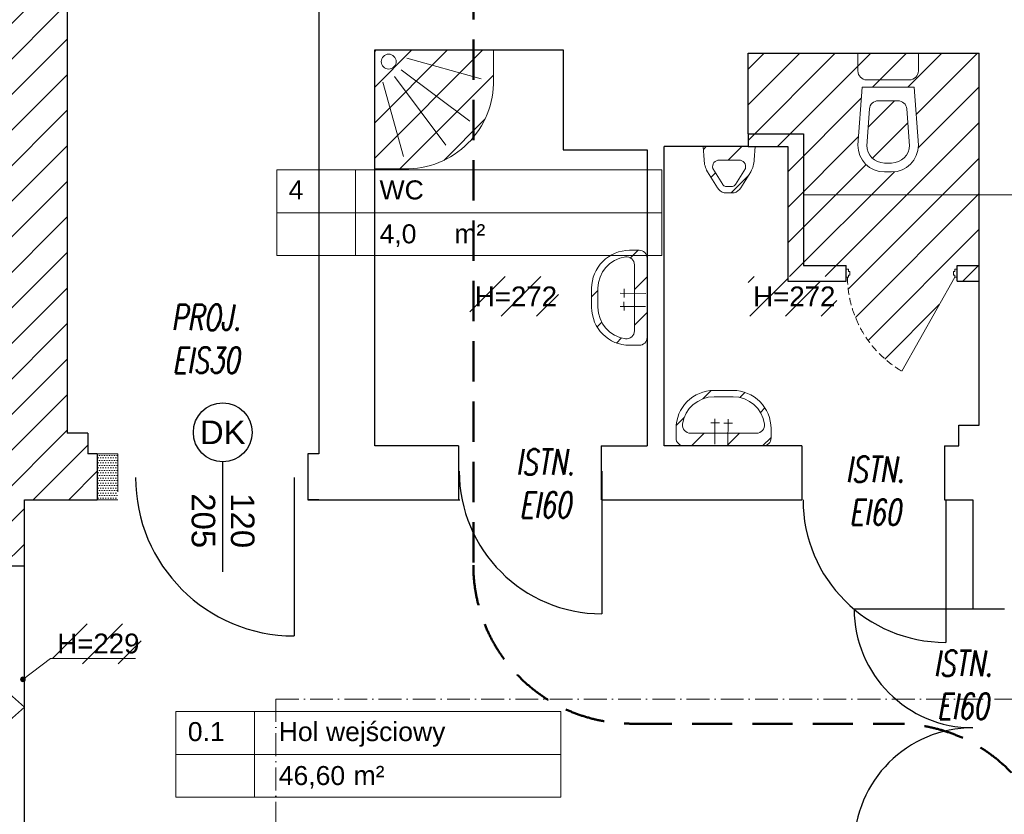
# Model space of a CAD drawing. Header units: millimetres. Extents: x 26866 to 1024070, y -428191 to 408885.
# Tile 87 of 248: x 190280 to 196498, y 361375 to 366392. Entities that reach past the tile are written whole.
import ezdxf

# ---------------------------------------------------------------- set-up
doc = ezdxf.new("R2010")
doc.units = ezdxf.units.MM
doc.header["$LTSCALE"] = 2
for name, pattern in [('ACAD_ISO02W100', [15, 12, -3]), ('ACAD_ISO10W100', [18, 12, -3, 0, -3]), ('DASHED', [19.05, 12.7, -6.35]), ('HIDDEN', [9.525, 6.35, -3.175]), ('HIDDENX2', [19.05, 12.7, -6.35])]:
    doc.linetypes.add(name, pattern=pattern)
for name, color, linetype, lineweight in [('0_OPIS', 7, 'Continuous', 13), ('3DPLAN_A_ARMATURA_SANITARNA', 7, 'Continuous', 9), ('3DPLAN_A_DRZWI', 173, 'Continuous', 5), ('3DPLAN_A_TABELKA POMIESZCZEŃ', 7, 'Continuous', 0), ('3DPLAN_A_WYSOKOŚCI OPIS', 101, 'Continuous', 5), ('3DPLAN_A_WYSOKOŚCI ZMIANA', 144, 'HIDDENX2', 5), ('A_TXT', 7, 'Continuous', 0), ('A_WYBURZENIA', 6, 'Continuous', 0), ('Opisy', 7, 'Continuous', 13)]:
    doc.layers.add(name, color=color, linetype=linetype, lineweight=lineweight)
for name, color, linetype in [('3DPLAN_A_KRESKOWANIE 1', 253, 'Continuous'), ('3DPLAN_A_OPIS', 8, 'Continuous'), ('3DPLAN_A_POMIESZCZENIE NUMER', 100, 'Continuous'), ('3DPLAN_K_DZIAŁOWA', 74, 'Continuous'), ('3DPLAN_K_NOŚNA', 7, 'Continuous'), ('A_POMIESZCZENIE OPIS', 100, 'Continuous'), ('A_SCHODY', 6, 'Continuous')]:
    doc.layers.add(name, color=color, linetype=linetype)
doc.styles.add('ARIAL', font='arial.ttf')
doc.styles.add('J-ROMANS', font='ROMANS.SHX', dxfattribs={"width": 0.7, "oblique": 10})
doc.styles.add('TABEL1', font='txt')

# ---------------------------------------------------------------- blocks, each defined once
blk = doc.blocks.new('PISUAR')
at = {"layer": '3DPLAN_A_ARMATURA_SANITARNA'}
for p, q in [((0, 0), (0, 16.4)), ((8.28, 15.79), (0, 16.4)), ((26.06, 7.42), (15.86, 13.72)), ((23.96, 4.02), (13.76, 10.31)), ((0, 0), (0, -16.4)), ((8.55, 0), (8.55, 6.18)), ((8.55, 0), (8.55, -6.18)), ((25.2, -2.25), (25.2, 2.25)), ((29.2, -3.15), (29.2, 3.15)), ((23.96, -4.02), (13.76, -10.31)), ((26.06, -7.42), (15.86, -13.72)), ((8.28, -15.79), (0, -16.4))]:
    blk.add_line(p, q, dxfattribs=at)
for centre, radius, start, end in [((7.77, -0.99), 16.79, 61.19255, 88.26763), ((12.69, 6.32), 4.14, 74.95845, 182.00616), ((21.89, 1.07), 7.6, 15.85291, 56.15962), ((22.41, 1.61), 2.87, 12.95376, 57.23592), ((12.69, -6.32), 4.14, 177.99384, 285.04155), ((22.41, -1.61), 2.87, 302.76408, 347.04624), ((21.89, -1.07), 7.6, 303.84038, 344.14709), ((7.77, 0.99), 16.79, 271.73237, 298.80745)]:
    blk.add_arc(centre, radius, start, end, dxfattribs=at)
blk = doc.blocks.new('tabelka dla tp')
at = {"layer": '3DPLAN_A_TABELKA POMIESZCZEŃ'}
for p, q in [((49.7, 54), (49.7, 0)), ((0, 27), (243.13, 27))]:
    blk.add_line(p, q, dxfattribs=at)
blk.add_lwpolyline([(0, 54), (243.13, 54), (243.13, 0), (0, 0)], close=True, dxfattribs=at)
at = {"layer": '3DPLAN_A_POMIESZCZENIE NUMER', "color": 7, "style": 'ARIAL'}
blk.add_attdef('NUMER', (2.23, 35.39), '', height=12, dxfattribs=at)
at = {"layer": 'A_POMIESZCZENIE OPIS', "insert": (112.2, 19.75), "char_height": 12, "width": 36.4122, "attachment_point": 1, "style": 'ARIAL'}
blk.add_mtext('{\\C7;m²}', dxfattribs=at)
at = {"layer": 'A_POMIESZCZENIE OPIS', "color": 7, "style": 'ARIAL'}
for tag, p in [('NAZWA', (51.73, 35.39)), ('POWIERZCHNIA', (51.06, 7.24))]:
    blk.add_attdef(tag, p, '', height=12, dxfattribs=at)
blk = doc.blocks.new('D 100')
at = {"layer": '3DPLAN_A_DRZWI', "lineweight": 20}
blk.add_line((2.09, 3.66), (50, 88.25), dxfattribs=at)
at = {"layer": '3DPLAN_A_DRZWI'}
for points in [[(0, 3.66), (2.09, 3.66), (2.09, 1.57), (3.14, 1.57), (3.14, -1.57), (2.09, -1.57), (2.09, -3.66), (0, -3.66), (0, 3.66)], [(100, 3.66), (97.91, 3.66), (97.91, 1.57), (96.86, 1.57), (96.86, -1.57), (97.91, -1.57), (97.91, -3.66), (100, -3.66), (100, 3.66)]]:
    blk.add_lwpolyline(points, dxfattribs=at)
at = {"layer": '3DPLAN_A_DRZWI', "linetype": 'HIDDEN', "ltscale": 0.5}
blk.add_arc((-0.5, 2.56), 99.46, 0.63255, 59.48552, dxfattribs=at)
blk = doc.blocks.new('miska ustępowa')
at = {"layer": '3DPLAN_A_ARMATURA_SANITARNA'}
for p, q in [((0, 0), (0, 19.11)), ((0, 19.11), (11.24, 19.11)), ((58.14, 19.11), (21.48, 16.4)), ((16.86, 0), (16.86, 13.49)), ((21.48, 0), (21.48, 16.4)), ((58.55, 13.51), (35.24, 11.78)), ((0, 0), (0, -19.11)), ((16.86, 0), (16.86, -13.49)), ((21.48, 0), (21.48, -16.4)), ((30.03, 0), (30.03, 6.18)), ((30.03, 0), (30.03, -6.18)), ((69.38, -2.25), (69.38, 2.25)), ((75, 0), (75, 2.25)), ((75, 0), (75, -2.25)), ((58.55, -13.51), (35.24, -11.78)), ((58.14, -19.11), (21.48, -16.4)), ((0, -19.11), (11.24, -19.11))]:
    blk.add_line(p, q, dxfattribs=at)
for centre, radius, start, end in [((11.24, 13.49), 5.62, 0, 90), ((58.14, 2.25), 16.86, 0, 90), ((58.14, 2.25), 11.24, 0, 90), ((35.65, 6.18), 5.62, 94.2314, 180), ((35.65, -6.18), 5.62, 180, 265.7686), ((58.14, -2.25), 16.86, 270, 0), ((58.14, -2.25), 11.24, 270, 0), ((11.24, -13.49), 5.62, 270, 0)]:
    blk.add_arc(centre, radius, start, end, dxfattribs=at)
blk = doc.blocks.new('UMYWALKA')
at = {"layer": '3DPLAN_A_ARMATURA_SANITARNA'}
for p, q in [((0, 25), (0, -25)), ((11, 30), (5, 30)), ((8, 20.87), (8, -20.87)), ((14.55, 8.04), (14.57, 2.57)), ((1, 5.49), (17.06, 5.43)), ((31, -6), (31, 6)), ((35, -6), (35, 6)), ((0.86, -2.78), (16.92, -2.85)), ((14.41, -0.23), (14.43, -5.7)), ((11, -30), (5, -30))]:
    blk.add_line(p, q, dxfattribs=at)
for centre, radius, start, end in [((5, 25), 5, 90, 180), ((13, 20.87), 5, 82.33774, 180), ((11, 6), 24, 0, 90), ((11, 6), 20, 0, 82.33774), ((11, -6), 24, 270, 0), ((11, -6), 20, 277.66226, 0), ((13, -20.87), 5, 180, 277.66226), ((5, -25), 5, 180, 270)]:
    blk.add_arc(centre, radius, start, end, dxfattribs=at)
blk = doc.blocks.new('BRODZIK OKRĄGŁY')
at = {"layer": '3DPLAN_A_ARMATURA_SANITARNA'}
for p, q in [((0, 75), (0, 0)), ((0, 75), (18.75, 75)), ((5.07, 20.27), (18.19, 67.25)), ((12.53, 16.71), (45, 60)), ((16.71, 12.53), (60, 45)), ((75, 0), (75, 18.75)), ((20.27, 5.07), (67.25, 18.19)), ((0, 0), (75, 0))]:
    blk.add_line(p, q, dxfattribs=at)
blk.add_circle((7.33, 8.86), 4.69, dxfattribs=at)
blk.add_arc((19.96, 19.96), 55.05, 358.74096, 91.25904, dxfattribs=at)
blk = doc.blocks.new('parterr')
at = {"layer": '3DPLAN_A_KRESKOWANIE 1'}
h = blk.add_hatch(dxfattribs=at)
h.set_pattern_fill('ANSI31', color=256, scale=5, style=0)
h.set_pattern_definition([(45, (28281.13, -31178.053), (-11.22532, 11.22532), [])])
h.paths.add_polyline_path([(27531.99, -28228.89), (27531.99, -28218.89), (27420.99, -28218.89), (27420.99, -28006.89), (27456.99, -28006.89), (27456.99, -27805.89), (26774.49, -27805.89), (26774.49, -27888.89), (26825.99, -27888.89), (26825.99, -27851.89), (27410.99, -27851.89), (27410.99, -28133.89), (27387.99, -28133.89), (27387.99, -28139.89), (27410.99, -28139.89), (27410.99, -28286.89), (27426.99, -28286.89), (27426.99, -28228.89)])
h.paths.add_polyline_path([(27626.99, -27863.89), (27769.99, -27863.89), (27769.99, -27805.89), (27626.99, -27805.89)])
h.paths.add_polyline_path([(27631.99, -28218.89), (27631.99, -28228.89), (27648.99, -28228.89), (27648.99, -28462.89), (27694.99, -28462.89), (27694.99, -28426.89), (27667.99, -28426.89), (27667.99, -28237.89), (27979.99, -28237.89), (27979.99, -28426.89), (27784.99, -28426.89), (27784.99, -28541.89), (27801.99, -28541.89), (27801.99, -28461.89), (27937.99, -28461.89), (27937.99, -28505.89), (28030.99, -28505.89), (28030.99, -28463.89), (28076.99, -28463.89), (28076.99, -28434.89), (28070.99, -28434.89), (28070.99, -28421.89), (28057.99, -28421.89), (28057.99, -27857.89), (28067.99, -27857.89), (28067.99, -27794.89), (28073.99, -27794.89), (28073.99, -27747.89), (28027.49, -27747.89), (28027.49, -27805.89), (27939.99, -27805.89), (27939.99, -27933.89), (27975.99, -27933.89), (27975.99, -28218.89)])
h.paths.add_polyline_path([(26774.49, -28063.89), (26774.49, -28175.39), (26826.99, -28175.39), (26826.99, -28139.89), (27297.99, -28139.89), (27297.99, -28133.89), (26825.99, -28133.89), (26825.99, -28063.89)])
h.paths.add_polyline_path([(27410.99, -28376.89), (27410.99, -28408.89), (27393.99, -28408.89), (27393.99, -28418.89), (26826.99, -28418.89), (26826.99, -28350.39), (26774.49, -28350.39), (26774.49, -28429.89), (26562.49, -28429.89), (26562.49, -28493.89), (26595.99, -28493.89), (26595.99, -28452.89), (26776.99, -28452.89), (26776.99, -28490.89), (26826.99, -28490.89), (26826.99, -28455.89), (27384.07, -28455.81), (27401.99, -28455.81), (27401.99, -28523.89), (27426.99, -28523.89), (27426.99, -28487.14), (27424.99, -28487.22), (27425.07, -28485.14), (27426.99, -28485.06), (27426.99, -28479.56), (27425.4, -28479.56), (27425.96, -28479.93), (27424.99, -28479.56), (27424.99, -28411.76), (27426.99, -28411.76), (27426.99, -28411.3), (27424.99, -28411.38), (27425.07, -28409.3), (27426.99, -28409.22), (27426.99, -28376.89)])
h.paths.add_polyline_path([(27341.99, -28709.89), (26826.99, -28709.89), (26826.99, -28670.89), (26776.99, -28670.89), (26776.99, -28709.89), (26595.99, -28709.89), (26595.99, -28673.89), (26562.49, -28673.89), (26562.49, -28763.89), (26781.49, -28763.89), (26781.49, -28800.89), (26837.99, -28800.89), (26837.99, -28746.89), (27391.99, -28746.89), (27391.99, -28790.89), (27411.49, -28790.89), (27399.25, -28679.89), (27341.99, -28679.89)])
h.paths.add_polyline_path([(26781.49, -29070.89), (26781.49, -29384.89), (27480.84, -29384.89), (27480.84, -29301.89), (27411.84, -29301.89), (27411.84, -28913.89), (27510.99, -28913.89), (27510.99, -28896.89), (27411.99, -28896.89), (27411.99, -28889.89), (27391.99, -28889.89), (27391.99, -29317.89), (26837.99, -29317.89), (26837.99, -29070.89)])
h.paths.add_polyline_path([(27653.84, -29384.89), (27783.84, -29384.89), (27783.84, -29301.89), (27725.84, -29301.89), (27725.84, -28870.89), (27709.99, -28870.89), (27709.99, -28896.89), (27609.99, -28896.89), (27609.99, -28913.89), (27709.84, -28913.89), (27709.84, -29301.89), (27653.84, -29301.89)])
h.paths.add_polyline_path([(28104.99, -29384.89), (28104.99, -29319.89), (28049.99, -29319.89), (28049.99, -29041.89), (28096.99, -29041.89), (28096.99, -28933.89), (28049.99, -28933.89), (28049.99, -28849.89), (28076.99, -28849.89), (28076.99, -28716.89), (28030.99, -28716.89), (28030.99, -28683.89), (27937.99, -28683.89), (27937.99, -28715.89), (27801.99, -28715.89), (27801.99, -28691.89), (27784.99, -28691.89), (27784.99, -28715.89), (27685.99, -28715.89), (27685.99, -28746.89), (27709.99, -28746.89), (27709.99, -28772.89), (27725.84, -28772.89), (27725.84, -28731.89), (27994.84, -28731.89), (27994.84, -28790.89), (27952.84, -28790.89), (27952.84, -28922.89), (27994.84, -28922.89), (27994.84, -29301.89), (27956.84, -29301.89), (27956.84, -29384.89)])
h.paths.add_polyline_path([(28444.97, -27794.89), (28444.97, -27747.89), (28199.99, -27747.89), (28199.99, -27794.89)])
h.paths.add_polyline_path([(28921.99, -28467.89), (29077.99, -28467.89), (29077.99, -28435.89), (28960.99, -28435.89), (28960.99, -27867.89), (29010.99, -27867.89), (29010.99, -27805.89), (28878.99, -27805.89), (28878.99, -27866.89), (28932.99, -27866.89), (28932.99, -28435.89), (28921.99, -28435.89)])
h.paths.add_polyline_path([(29185.99, -27867.89), (29308.99, -27867.89), (29308.99, -27805.89), (29185.99, -27805.89)])
h.paths.add_polyline_path([(29483.99, -27867.89), (29607.99, -27867.89), (29607.99, -27805.89), (29483.99, -27805.89)])
h.paths.add_polyline_path([(29782.99, -27867.89), (29903.99, -27867.89), (29903.99, -27805.89), (29782.99, -27805.89)])
h.paths.add_polyline_path([(30078.99, -27867.89), (30205.99, -27867.89), (30205.99, -27805.89), (30078.99, -27805.89)])
h.paths.add_polyline_path([(29866.99, -28490.89), (29866.99, -28439.89), (30420.99, -28439.89), (30420.99, -28504.89), (30467.99, -28504.89), (30467.99, -28441.89), (30494.99, -28441.89), (30494.99, -28420.89), (30467.99, -28420.89), (30467.99, -27862.89), (30500.99, -27862.89), (30500.99, -27805.89), (30380.99, -27805.89), (30380.99, -27867.89), (30454.99, -27867.89), (30454.99, -28420.89), (29450.99, -28420.89), (29450.99, -28435.89), (29331.99, -28435.89), (29331.99, -28420.89), (29227.99, -28420.89), (29227.99, -28435.89), (29207.99, -28435.89), (29207.99, -28467.89), (29230.99, -28467.89), (29230.99, -28496.89), (29276.99, -28496.89), (29276.99, -28467.89), (29827.99, -28467.89), (29827.99, -28490.89)])
h.paths.add_polyline_path([(30792.99, -27805.89), (30675.99, -27805.89), (30675.99, -27862.89), (30792.99, -27862.89)])
h.paths.add_polyline_path([(31618.99, -27862.89), (31618.99, -27970.89), (31677.49, -27970.89), (31677.49, -27805.89), (30967.99, -27805.89), (30967.99, -27862.89)])
h.paths.add_polyline_path([(30691.99, -28522.89), (30691.99, -28438.89), (31026.99, -28438.89), (31026.99, -28712.89), (30892.99, -28712.89), (30892.99, -28746.89), (31014.99, -28746.89), (31014.99, -28802.89), (31047.99, -28802.89), (31047.99, -28747.89), (31069.99, -28747.89), (31069.99, -28744.89), (31443.99, -28744.89), (31443.99, -28715.89), (31348.99, -28715.89), (31348.99, -28647.89), (31324.99, -28647.89), (31324.99, -28715.89), (31097.99, -28715.89), (31097.99, -28691.89), (31056.99, -28691.89), (31056.99, -28450.89), (31068.99, -28450.89), (31068.99, -28440.89), (31324.99, -28440.89), (31324.99, -28557.89), (31348.99, -28557.89), (31348.99, -28439.89), (31623.99, -28439.89), (31623.99, -28481.89), (31677.49, -28481.89), (31677.49, -28090.89), (31618.99, -28090.89), (31618.99, -28420.89), (30614.99, -28420.89), (30614.99, -28441.89), (30671.99, -28441.89), (30671.99, -28522.89)])
h.paths.add_polyline_path([(31677.49, -28782.89), (31677.49, -28681.89), (31623.99, -28681.89), (31623.99, -28715.89), (31533.99, -28715.89), (31533.99, -28744.89), (31623.99, -28744.89), (31623.99, -28782.89)])
h.paths.add_polyline_path([(31290.99, -29384.89), (31677.49, -29384.89), (31677.49, -29121.89), (31623.99, -29121.89), (31623.99, -29308.89), (31290.99, -29308.89)])
h.paths.add_polyline_path([(31115.99, -29308.89), (31047.99, -29308.89), (31047.99, -29148.89), (31014.99, -29148.89), (31014.99, -29308.89), (30977.99, -29308.89), (30977.99, -29384.89), (31115.99, -29384.89)])
h.paths.add_polyline_path([(30671.99, -28642.89), (30671.99, -28710.89), (30658.99, -28710.89), (30658.99, -28746.89), (30736.99, -28746.89), (30736.99, -29058.89), (30726.99, -29058.89), (30726.99, -29069.89), (30736.99, -29069.89), (30736.99, -29306.89), (30689.99, -29306.89), (30689.99, -29384.89), (30802.99, -29384.89), (30802.99, -29308.89), (30767.99, -29308.89), (30767.99, -28746.89), (30772.99, -28746.89), (30772.99, -28712.89), (30691.99, -28712.89), (30691.99, -28642.89)])
h.paths.add_polyline_path([(29827.99, -28640.89), (29827.99, -28721.89), (29417.99, -28721.89), (29417.99, -28756.89), (29765.99, -28756.89), (29765.99, -28833.89), (29935.99, -28833.89), (29935.99, -28756.89), (30425.99, -28756.89), (30425.99, -29306.89), (30383.99, -29306.89), (30383.99, -29384.89), (30514.99, -29384.89), (30514.99, -29306.89), (30441.99, -29306.89), (30441.99, -29069.89), (30636.99, -29069.89), (30636.99, -29058.89), (30441.99, -29058.89), (30441.99, -28772.89), (30466.99, -28772.89), (30466.99, -28746.89), (30568.99, -28746.89), (30568.99, -28710.89), (30467.99, -28710.89), (30467.99, -28677.89), (30420.99, -28677.89), (30420.99, -28720.89), (29866.99, -28720.89), (29866.99, -28640.89)])
h.paths.add_polyline_path([(30087.99, -29306.89), (30087.99, -29384.89), (30208.99, -29384.89), (30208.99, -29306.89)])
h.paths.add_polyline_path([(29912.99, -29306.89), (29891.99, -29306.89), (29891.99, -28974.89), (29421.99, -28974.89), (29421.99, -28984.89), (29884.99, -28984.89), (29884.99, -29310.89), (29777.99, -29310.89), (29777.99, -29384.89), (29912.99, -29384.89)])
h.paths.add_polyline_path([(29487.99, -29310.89), (29487.99, -29384.89), (29602.99, -29384.89), (29602.99, -29310.89)])
h.paths.add_polyline_path([(29341.99, -28974.89), (29262.99, -28974.89), (29262.99, -28756.89), (29297.99, -28756.89), (29297.99, -28721.89), (29276.99, -28721.89), (29276.99, -28667.89), (29228.99, -28667.89), (29228.99, -28721.89), (28922.99, -28721.89), (28922.99, -28754.89), (28935.99, -28754.89), (28935.99, -28884.89), (28953.99, -28884.89), (28953.99, -28754.89), (29226.99, -28754.89), (29226.99, -29323.89), (29186.99, -29323.89), (29186.99, -29384.89), (29312.99, -29384.89), (29312.99, -29310.89), (29262.99, -29310.89), (29262.99, -28984.89), (29341.99, -28984.89)])
h.paths.add_polyline_path([(29011.99, -29323.89), (28953.99, -29323.89), (28953.99, -28979.89), (28935.99, -28979.89), (28935.99, -29320.89), (28895.99, -29320.89), (28895.99, -29384.89), (29011.99, -29384.89)])
h.paths.add_polyline_path([(28832.99, -28721.89), (28810.99, -28721.89), (28810.99, -28684.89), (28793.99, -28684.89), (28793.99, -28721.89), (28683.99, -28721.89), (28683.99, -28682.89), (28629.99, -28682.89), (28629.99, -28715.89), (28626.99, -28715.89), (28626.99, -29316.89), (28584.99, -29316.89), (28584.99, -29384.89), (28720.99, -29384.89), (28720.99, -29320.89), (28668.99, -29320.89), (28668.99, -29039.89), (28722.99, -29039.89), (28722.99, -28875.89), (28664.99, -28875.89), (28664.99, -28769.89), (28673.99, -28769.89), (28673.99, -28754.89), (28832.99, -28754.89)])
h.paths.add_polyline_path([(28933.48, -28618.58), (28933.48, -28620.89), (28989.51, -28620.89), (28989.51, -28618.58)])
h.paths.add_polyline_path([(28048.62, -28542.17), (28104.65, -28542.17), (28104.65, -28567.43), (28048.62, -28567.43)])
h.paths.add_polyline_path([(28312.29, -28322.99), (28368.17, -28322.99), (28368.17, -28348.05), (28312.29, -28348.05)])
h.paths.add_polyline_path([(28488.09, -28322.99), (28543.96, -28322.99), (28543.96, -28348.05), (28488.09, -28348.05)])
edge = h.paths.add_edge_path()
edge.add_arc((28306.99, -28816.89), 85, 62.65448, 71.78542, ccw=False)
edge.add_line((28346.03, -28741.39), (28346.03, -28736.15))
edge.add_line((28346.03, -28736.15), (28333.55, -28736.15))
h.paths.add_polyline_path([(28109.35, -29204.1), (28204.56, -29204.1), (28204.56, -29250.57), (28109.35, -29250.57)])
h.paths.add_polyline_path([(28138.56, -28107.38), (28196.54, -28107.38), (28196.54, -28140.41), (28138.56, -28140.41)])
h.paths.add_polyline_path([(28531.91, -27858.83), (28585.67, -27858.83), (28585.67, -27891.86), (28531.91, -27891.86)])
h.paths.add_polyline_path([(28514.88, -27899.85, 1), (28514.88, -27870.73, 1)])
h.paths.add_polyline_path([(28121.53, -28148.39, 1), (28121.53, -28119.27, 1)])
edge = h.paths.add_edge_path()
edge.add_line((28141.81, -28688.78), (28156.37, -28688.78))
edge.add_line((28156.37, -28688.78), (28156.37, -28674.22))
edge.add_arc((28156.37, -28688.78), 14.56, 90, 180)
edge = h.paths.add_edge_path()
edge.add_line((28156.37, -28688.78), (28156.37, -28703.34))
edge.add_arc((28156.37, -28688.78), 14.56, 270, 360)
edge.add_line((28170.93, -28688.78), (28156.37, -28688.78))
h.paths.add_polyline_path([(28156.37, -28703.34, 1), (28156.37, -28674.22, 1)])
h.paths.add_polyline_path([(28624.31, -27926.26), (28623.54, -27925.49), (28623.66, -27865.14), (28624.44, -27864.37), (28624.44, -27926.21)], is_closed=False)
h.paths.add_polyline_path([(28252.2, -28179.89), (28327.2, -28179.89), (28327.2, -28198.64, -0.427145), (28270.95, -28254.89), (28252.2, -28254.89)])
h.paths.add_polyline_path([(28424.2, -28361.39, -0.414214), (28419.2, -28366.39), (28413.2, -28366.39, -0.414214), (28389.2, -28342.39), (28389.2, -28330.39, -0.414214), (28413.2, -28306.39), (28419.2, -28306.39, -0.414214), (28424.2, -28311.39)])
h.paths.add_polyline_path([(28638.99, -27932.35), (28638.99, -27864.55), (28640.57, -27864.55), (28640.01, -27864.17, -0.310329), (28639.69, -27863.71), (28639.69, -27861.28, -0.216272), (28639.86, -27860.9), (28640.6, -27860.18, 0.840818), (28640.49, -27859.35, -0.414214), (28640.99, -27859.85), (28640.99, -27932.35)])
h.paths.add_polyline_path([(28638.79, -27863.15), (28638.26, -27863.79), (28637.79, -27863.79), (28637.79, -27893.79, -0.760764), (28636.89, -27897.04), (28634.34, -27897.04), (28634.34, -27925.49), (28634.06, -27925.58), (28633.76, -27925.89), (28633.56, -27926.31), (28634.04, -27926.31, -0.130781), (28633.44, -27927.41, -2.336993), (28633.44, -27924.37), (28633.44, -27899.24), (28632.99, -27899.24), (28632.99, -27897.64), (28632.59, -27897.54), (28632.59, -27893.04), (28632.99, -27892.94), (28632.99, -27891.34), (28633.44, -27891.34), (28633.56, -27871.11), (28633.44, -27867.41, -2.336993), (28633.56, -27864.31), (28634.34, -27865.09), (28634.34, -27893.54), (28635.99, -27893.54), (28635.99, -27863.79), (28635.51, -27863.79), (28634.99, -27863.15), (28634.99, -27856.99), (28638.79, -27856.99)])
h.paths.add_polyline_path([(28630.61, -27891.54), (28631.16, -27891.69), (28631.16, -27897.69, -0.414214), (28631.01, -27897.84), (28627.61, -27897.84, -0.414214), (28627.46, -27897.59), (28627.61, -27891.54), (28628.01, -27891.54), (28628.01, -27884.37, -1), (28630.61, -27884.37)])
h.paths.add_polyline_path([(28624.44, -27885.99), (28628.01, -27886.14), (28624.44, -27886.14)], is_closed=False)
h.paths.add_polyline_path([(28631.96, -27893.59), (28632.31, -27893.76), (28632.54, -27893.76), (28632.54, -27896.82), (28632.31, -27896.99), (28631.96, -27896.99), (28631.91, -27897.44), (28631.96, -27893.19)])
h.paths.add_polyline_path([(28624.44, -27904.44), (28633.44, -27904.59), (28624.44, -27904.59)], is_closed=False)
h.paths.add_polyline_path([(28625.19, -27886.14), (28625.19, -27891.34), (28625.64, -27891.34), (28625.64, -27892.94), (28626.04, -27893.04), (28626.04, -27893.59), (28626.66, -27893.59), (28626.71, -27893.14), (28626.66, -27897.39), (28626.66, -27896.99), (28626.04, -27896.99), (28626.04, -27897.54), (28625.64, -27897.64), (28625.64, -27899.24), (28625.19, -27899.24), (28625.04, -27904.44), (28625.04, -27886.14)], is_closed=False)
h.paths.add_polyline_path([(28640.91, -27856.97), (28622.99, -27856.89), (28640.99, -27856.89)], is_closed=False)
h.paths.add_polyline_path([(28619.99, -28325.89), (28619.99, -28323.45), (28618.52, -28323.45), (28584.99, -28382.67, -0.262592), (28550.72, -28323.45), (28549.99, -28323.45), (28549.99, -28325.89), (28512.99, -28325.89), (28512.99, -28240.89), (28492.4, -28240.89), (28491.79, -28249.17, -0.11869), (28489.72, -28256.75), (28483.38, -28267.01, -0.177707), (28479.15, -28270.09), (28472.86, -28270.09, -0.177707), (28468.58, -28266.95), (28462.28, -28256.75, -0.11869), (28460.21, -28249.17), (28459.6, -28240.89), (28487.99, -28240.89), (28487.99, -28181.89), (28633.99, -28181.89), (28633.99, -28325.89)])
h.paths.add_polyline_path([(28442.49, -28424.89), (28442.49, -28418.89, -0.414214), (28466.49, -28394.89), (28478.49, -28394.89, -0.414214), (28502.49, -28418.89), (28502.49, -28424.89, -0.414214), (28497.49, -28429.89), (28447.49, -28429.89, -0.414214)])
h.paths.add_polyline_path([(28265.75, -28187.22, 1), (28256.37, -28187.22, 1)], flags=16)
h.paths.add_polyline_path([(28416.2, -28357.26, -0.453948), (28410.53, -28362.21, -0.375565), (28393.2, -28342.39), (28393.2, -28330.39, -0.375565), (28410.53, -28310.57, -0.453948), (28416.2, -28315.52)], flags=16)
h.paths.add_polyline_path([(28638.38, -27861.79, 1), (28635.4, -27861.79, 1)], flags=16)
h.paths.add_polyline_path([(28637.96, -27861.79, 1), (28635.81, -27861.79, 1)], flags=0)
h.paths.add_polyline_path([(28633.92, -27866.7, -0.08131), (28633.44, -27867.41), (28633.44, -27865.89), (28634.21, -27865.89), (28634.31, -27866.31)], flags=16)
h.paths.add_polyline_path([(28633.44, -27865.89), (28633.44, -27867.01), (28634.21, -27866.24), (28634.09, -27865.89)], flags=0)
h.paths.add_polyline_path([(28633.44, -27867.01), (28633.56, -27867.28, 0.08131), (28633.92, -27866.7), (28633.56, -27867.06)], is_closed=False, flags=16)
h.paths.add_polyline_path([(28633.56, -27897.52), (28633.64, -27893.19), (28633.64, -27897.39)], is_closed=False, flags=16)
h.paths.add_polyline_path([(28633.64, -27897.39), (28633.56, -27893.06), (28633.56, -27897.52)], is_closed=False, flags=16)
h.paths.add_polyline_path([(28628.01, -27884.37), (28630.61, -27884.37, -1)], flags=16)
h.paths.add_polyline_path([(28557.29, -28240.02), (28560.01, -28203.37), (28592.81, -28203.37), (28595.52, -28240.02, -0.414214), (28578.66, -28256.89), (28574.16, -28256.89, -0.414214)], flags=16)
h.paths.add_polyline_path([(28570.23, -28211.92), (28582.58, -28211.92, -0.392745), (28588.19, -28217.12), (28589.9, -28240.21, -0.409357), (28578.66, -28251.27), (28574.16, -28251.27, -0.409357), (28562.92, -28240.21), (28564.62, -28217.12, -0.392745)], flags=0)
h.paths.add_polyline_path([(28465.69, -28254.65, -0.504303), (28469.83, -28249.44), (28482.18, -28249.44, -0.504303), (28486.32, -28254.65), (28480.02, -28264.85, -0.195658), (28478.25, -28266.09), (28473.75, -28266.09, -0.195658), (28471.98, -28264.85)], flags=16)
h.paths.add_polyline_path([(28451.62, -28421.89, -0.453948), (28446.66, -28416.22, -0.375565), (28466.49, -28398.89), (28478.49, -28398.89, -0.375565), (28498.31, -28416.22, -0.453948), (28493.35, -28421.89)], flags=16)
at = {"layer": '3DPLAN_A_WYSOKOŚCI OPIS'}
blk.add_hatch(color=256, dxfattribs=at).paths.add_polyline_path([(28031.55, -28577.31, -13.985421), (28031.48, -28576.89, -0.071503)])
at = {"layer": 'A_WYBURZENIA', "transparency": 33554687}
h = blk.add_hatch(dxfattribs=at)
h.set_pattern_fill('DOTS', color=256)
h.set_pattern_definition([(0, (11271.8423, -5249.0212), (0.79375, 1.5875), [0, -1.5875])])
h.paths.add_polyline_path([(28089.99, -28463.89), (28089.99, -28434.89), (28076.99, -28434.89), (28076.99, -28463.89), (28089.99, -28463.89)], is_closed=False)
at = {"layer": '3DPLAN_A_TABELKA POMIESZCZEŃ', "ltscale": 0.5}
blk.add_line((28717.06, -28271.31), (28523.38, -28271.31), dxfattribs=at)
at = {"layer": '3DPLAN_A_WYSOKOŚCI OPIS'}
for p, q in [((28030.04, -28577.31), (28047.43, -28564.23)), ((28047.43, -28564.23), (28101.04, -28564.23))]:
    blk.add_line(p, q, dxfattribs=at)
blk.add_circle((28030.04, -28577.31), 1.51, dxfattribs=at)
at = {"layer": '3DPLAN_A_WYSOKOŚCI ZMIANA'}
blk.add_line((28030.99, -28683.89), (28030.99, -28505.89), dxfattribs=at)
at = {"layer": '3DPLAN_K_DZIAŁOWA'}
for p, q in [((28487.99, -28232.89), (28522.99, -28232.89)), ((28522.99, -28232.89), (28522.99, -28315.89)), ((28487.99, -28240.89), (28512.99, -28240.89)), ((28512.99, -28240.89), (28512.99, -28325.89)), ((28522.99, -28315.89), (28549.99, -28315.89)), ((28549.99, -28325.89), (28549.99, -28315.89)), ((28619.99, -28315.89), (28633.99, -28315.89)), ((28619.99, -28325.89), (28619.99, -28315.89)), ((28512.99, -28325.89), (28549.99, -28325.89)), ((28619.99, -28325.89), (28633.99, -28325.89))]:
    blk.add_line(p, q, dxfattribs=at)
at = {"layer": '3DPLAN_K_NOŚNA'}
for p, q in [((28057.99, -27857.89), (28057.99, -28421.89)), ((28216.99, -28135.89), (28216.99, -28434.89)), ((28252.2, -28179.89), (28371.2, -28179.89)), ((28252.2, -28429.89), (28252.2, -28179.89)), ((28371.2, -28179.89), (28371.2, -28242.89)), ((28487.99, -28181.89), (28633.99, -28181.89)), ((28487.99, -28232.89), (28487.99, -28181.89)), ((28633.99, -28315.89), (28633.99, -28181.89)), ((28487.99, -28232.89), (28487.99, -28240.89)), ((28487.99, -28240.89), (28434.99, -28240.89)), ((28434.99, -28429.89), (28434.99, -28240.89)), ((28371.2, -28242.89), (28424.2, -28242.89)), ((28424.2, -28242.89), (28424.2, -28429.89)), ((28633.99, -28325.89), (28633.99, -28315.89)), ((28633.99, -28416.89), (28633.99, -28325.89)), ((28070.99, -28421.89), (28057.99, -28421.89)), ((28070.99, -28421.89), (28070.99, -28434.89)), ((28620.99, -28416.89), (28633.99, -28416.89)), ((28620.99, -28429.89), (28620.99, -28416.89)), ((28305.2, -28429.89), (28252.2, -28429.89)), ((28305.2, -28429.89), (28305.2, -28463.89)), ((28395.2, -28429.89), (28424.2, -28429.89)), ((28395.2, -28429.89), (28395.2, -28463.89)), ((28521.99, -28429.89), (28434.99, -28429.89)), ((28521.99, -28429.89), (28521.99, -28463.89)), ((28611.99, -28429.89), (28620.99, -28429.89)), ((28611.99, -28429.89), (28611.99, -28463.89)), ((28076.99, -28434.89), (28070.99, -28434.89)), ((28076.99, -28434.89), (28076.99, -28463.89)), ((28209.99, -28434.89), (28209.99, -28463.89)), ((28216.99, -28434.89), (28209.99, -28434.89)), ((28030.99, -28463.89), (28076.99, -28463.89)), ((28030.99, -28505.89), (28030.99, -28463.89)), ((28216.99, -28463.89), (28209.99, -28463.89)), ((28209.99, -28463.89), (28305.99, -28463.89)), ((28395.99, -28463.89), (28521.99, -28463.89)), ((28611.99, -28463.89), (28629.99, -28463.89)), ((28629.99, -28463.89), (28629.99, -28532.89)), ((28030.99, -28505.89), (27937.99, -28505.89)), ((28649.99, -28532.89), (28629.99, -28532.89))]:
    blk.add_line(p, q, dxfattribs=at)
at = {"layer": 'A_SCHODY'}
for p, q in [((28030.99, -28594.89), (27922.99, -28498.88)), ((28030.99, -28683.89), (28030.99, -28505.89)), ((28030.99, -28594.89), (27922.99, -28690.9))]:
    blk.add_line(p, q, dxfattribs=at)
at = {"layer": 'A_TXT', "color": 1, "lineweight": 30}
for p, q in [((28156.25, -28509.35), (28156.25, -28439.91)), ((28395.68, -28445.82), (28395.68, -28535.91)), ((28201.26, -28449.77), (28201.26, -28549.87)), ((28612.77, -28463.89), (28612.77, -28553.98)), ((28629.99, -28532.89), (28554.99, -28532.89))]:
    blk.add_line(p, q, dxfattribs=at)
at = {"layer": 'A_TXT', "linetype": 'ACAD_ISO10W100', "ltscale": 0.6}
for q in [(29320.12, -28589.78), (28189.82, -29508.93)]:
    blk.add_line((28189.82, -28589.78), q, dxfattribs=at)
at = {"layer": 'A_TXT', "color": 1, "lineweight": 30}
blk.add_circle((28156.25, -28421.33), 18.58, dxfattribs=at)
for centre, radius, start, end in [((28395.68, -28445.82), 90.09, 180, 270), ((28201.26, -28449.77), 100.1, 180, 270), ((28612.77, -28463.89), 90.09, 180, 270), ((28629.99, -28532.89), 75, 180, 270), ((28629.99, -28682.89), 75, 90, 180)]:
    blk.add_arc(centre, radius, start, end, dxfattribs=at)
at = {"layer": 'A_WYBURZENIA', "linetype": 'ACAD_ISO02W100', "transparency": 33554687}
blk.add_lwpolyline([(28076.99, -28434.89), (28089.99, -28434.89), (28089.99, -28463.89), (28076.99, -28463.89)], close=True, dxfattribs=at)
at = {"layer": 'Opisy', "color": 1, "linetype": 'DASHED', "lineweight": 50}
blk.add_lwpolyline([(27839.67, -28295.69), (27443.87, -28298.92, -0.416611), (27343.06, -28198.93), (27343.06, -27525.63, -0.414214), (27443.06, -27425.63), (28214.49, -27425.63, -0.414214), (28314.49, -27525.63), (28314.49, -28505.31, 0.414214), (28414.49, -28605.31), (28582.02, -28605.31, -0.414214), (28682.02, -28705.31), (28682.02, -29328.87, -0.414214), (28582.02, -29428.87), (28040.49, -29428.87, -0.414214), (27940.49, -29328.87), (27940.49, -28395.68, 0.416611)], format="xyb", close=True, dxfattribs=at)
at = {"layer": '3DPLAN_A_ARMATURA_SANITARNA'}
for name, p, rotation in [('BRODZIK OKRĄGŁY', (28252.2, -28179.89), 270), ('miska ustępowa', (28576.41, -28181.89), 270), ('PISUAR', (28476, -28240.89), 270), ('UMYWALKA', (28424.2, -28336.39), 180), ('UMYWALKA', (28472.49, -28429.89), 89.99999999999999)]:
    blk.add_blockref(name, p, dxfattribs=dict(at, rotation=rotation))
at = {"layer": '3DPLAN_A_DRZWI', "xscale": 0.7000000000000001, "yscale": 0.7000000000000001, "zscale": 0.7000000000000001, "rotation": 180}
blk.add_blockref('D 100', (28619.99, -28320.89), dxfattribs=at)
at = {"layer": '3DPLAN_A_TABELKA POMIESZCZEŃ', "ltscale": 0.5}
ref = blk.add_blockref('tabelka dla tp', (28190.32, -28309.63), dxfattribs=at)
ref.add_attrib('NUMER', '4', (28197.84, -28274.24), dxfattribs={"layer": '3DPLAN_A_POMIESZCZENIE NUMER', "height": 12, "style": 'ARIAL'})
ref.add_attrib('NAZWA', 'WC', (28255.27, -28274.24), dxfattribs={"layer": 'A_POMIESZCZENIE OPIS', "height": 12, "style": 'ARIAL'})
ref.add_attrib('POWIERZCHNIA', '4,0', (28255.27, -28301.99), dxfattribs={"layer": 'A_POMIESZCZENIE OPIS', "height": 12, "style": 'ARIAL'})
ref = blk.add_blockref('tabelka dla tp', (28126.64, -28651.69), dxfattribs=at)
ref.add_attrib('NUMER', '0.1', (28134.17, -28616.3), dxfattribs={"layer": '3DPLAN_A_POMIESZCZENIE NUMER', "height": 12, "style": 'ARIAL'})
ref.add_attrib('NAZWA', 'Hol wejściowy', (28191.6, -28616.3), dxfattribs={"layer": 'A_POMIESZCZENIE OPIS', "height": 12, "style": 'ARIAL'})
ref.add_attrib('POWIERZCHNIA', '46,60', (28191.6, -28644.05), dxfattribs={"layer": 'A_POMIESZCZENIE OPIS', "height": 12, "style": 'ARIAL'})
at = {"layer": '3DPLAN_A_OPIS', "color": 1, "lineweight": 30, "style": 'ARIAL'}
for tag, p in [('WYŁĄCZONE', (29754.42, -28077.21)), ('WYŁĄCZONE', (30711.21, -28077.21)), ('Z_OPRACOWANIA', (29744.08, -28099.65)), ('Z_OPRACOWANIA', (30700.87, -28099.65)), ('WYJŚCIE_EWAKUACYJNE', (26767.33, -28550.29)), ('WYŁĄCZONE', (30110.45, -28645.4)), ('Z_OPRACOWANIA', (30100.11, -28667.83)), ('WYŁĄCZONE', (29700.82, -29118.03)), ('WYŁĄCZONE', (30110.45, -29118.03)), ('WYŁĄCZONE', (31284.49, -29118.03)), ('Z_OPRACOWANIA', (29690.48, -29140.46)), ('Z_OPRACOWANIA', (30100.11, -29140.46)), ('Z_OPRACOWANIA', (31274.15, -29140.46)), ('WYJŚCIE_EWAKUACYJNE', (28257.55, -29205.28))]:
    blk.add_attdef(tag, p, '', height=12, dxfattribs=at)
at = {"layer": '3DPLAN_A_TABELKA POMIESZCZEŃ', "ltscale": 0.5, "style": 'ARIAL'}
for tag, p in [('KURTYNA', (28491.82, -29246.32)), ('POWIETRZNA', (28491.82, -29266.04))]:
    blk.add_attdef(tag, p, '', height=12, dxfattribs=at)
at = {"layer": '3DPLAN_A_WYSOKOŚCI OPIS', "char_height": 12.5, "width": 59.2068, "attachment_point": 1, "style": 'ARIAL'}
for s, insert in [('H=272', (28315.42, -28329.24)), ('H=272', (28491.21, -28329.24)), ('H=229', (28051.75, -28548.42))]:
    blk.add_mtext(s, dxfattribs=dict(at, insert=insert))
at = {"layer": 'A_TXT', "color": 1, "lineweight": 30, "char_height": 16.2, "width": 31.0131, "attachment_point": 5, "style": 'J-ROMANS'}
for s, insert in [('PROJ.\\PEIS30', (28145.65, -28362.27)), ('ISTN.\\PEI60', (28359.92, -28453.66)), ('ISTN.\\PEI60', (28568.21, -28458.24)), ('ISTN.\\PEI60', (28623.72, -28580.76))]:
    blk.add_mtext(s, dxfattribs=dict(at, insert=insert))
at = {"layer": 'A_TXT', "color": 1, "lineweight": 30, "insert": (28156.25, -28421.33), "char_height": 14.872, "attachment_point": 5, "style": 'TABEL1'}
blk.add_mtext_dynamic_manual_height_columns('{\\fArial|b0|i0|c238|p34;DK}', width=58.3206, gutter_width=80, heights=[0], dxfattribs=at)
at = {"layer": 'A_TXT', "color": 1, "lineweight": 30, "insert": (28176.27, -28447.97), "char_height": 14.872, "attachment_point": 1, "rotation": 270, "style": 'TABEL1'}
blk.add_mtext_dynamic_manual_height_columns('\\pxqc;{\\fArial|b0|i0|c238|p34;120\\P205}', width=58.3206, gutter_width=80, heights=[0], dxfattribs=at)

msp = doc.modelspace()

# ---------------------------------------------------------------- block references
at = {"layer": '0_OPIS', "xscale": 10, "yscale": 10, "zscale": 10}
msp.add_blockref('parterr', (-90000, 648000), dxfattribs=at)

doc.saveas('drawing.dxf')
